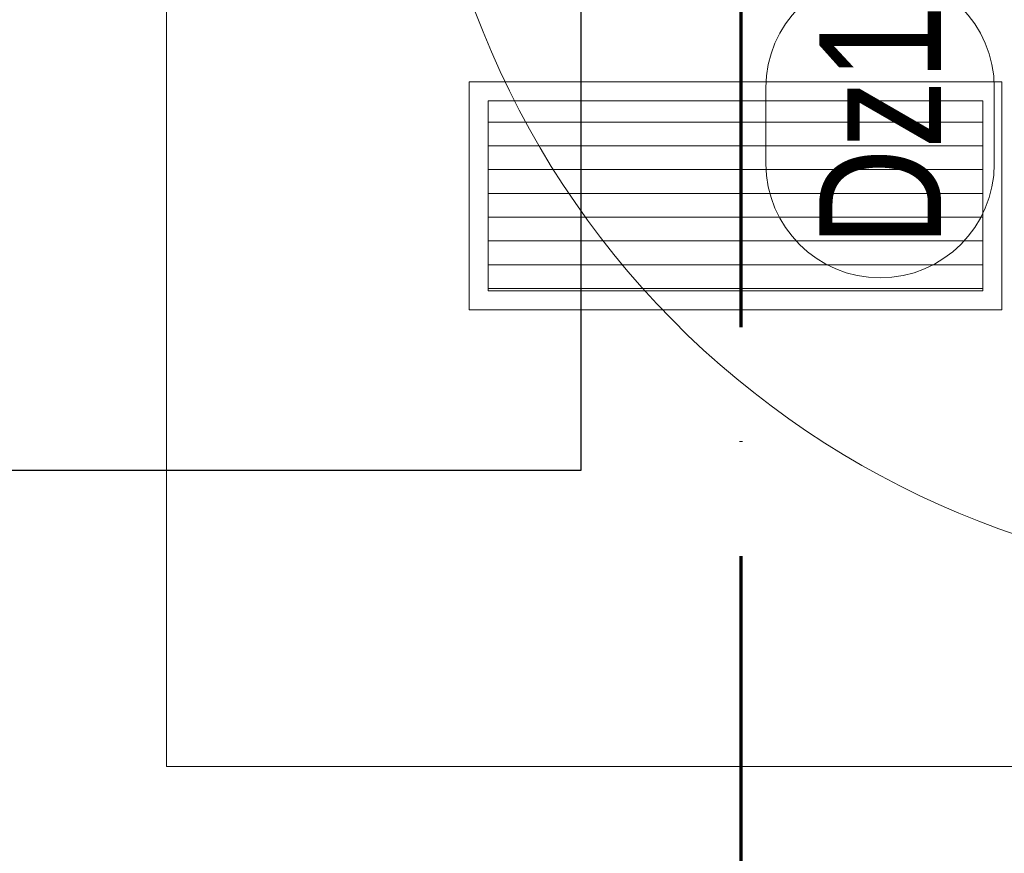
# Model space of a CAD drawing. Header units: centimetres. Extents: x -2715 to 104803, y -2927 to 32152.
# Tile 9 of 72: x 86455 to 86584, y -620 to -511. Entities that reach past the tile are written whole.
import ezdxf
from ezdxf.enums import TextEntityAlignment as Align

# ---------------------------------------------------------------- set-up
doc = ezdxf.new("R2010")
doc.units = ezdxf.units.CM
doc.header["$MEASUREMENT"] = 0
doc.linetypes.add('ACAD_ISO04W100', pattern=[30, 24, -3, 0, -3])
for name, color, linetype, lineweight in [('1_ doors', 252, 'Continuous', 15), ('1_ hatch', 252, 'Continuous', 9), ('1_ view 1', 252, 'Continuous', 15), ('1_ view 2', 252, 'Continuous', 13), ('2_ doors description proj.', 252, 'Continuous', 15), ('przekroj projektowany', 10, 'ACAD_ISO04W100', 70)]:
    doc.layers.add(name, color=color, linetype=linetype, lineweight=lineweight)
doc.layers.add('_IS_sanitarne.opis', color=105, linetype='Continuous')
doc.styles.add('ARIAL', font='arial.ttf', dxfattribs={"width": 0.8})
doc.styles.add('BIKTS', font='bikromsw.shx', dxfattribs={"width": 0.85})
doc.styles.get("Standard").update_dxf_attribs({"font": 'ARIALN.TTF'})

# ---------------------------------------------------------------- blocks, each defined once
blk = doc.blocks.new('gfdhgfdhgfhg')
at = {"layer": '1_ hatch'}
h = blk.add_hatch(dxfattribs=at)
h.set_pattern_fill('ANSI31', color=256, scale=25, angle=315)
h.set_pattern_definition([(360, (-67.5, -2.5), (8e-16, 3.125), [])])
h.paths.add_polyline_path([(-67.5, -27.5), (-2.5, -27.5), (-2.5, -2.5), (-67.5, -2.5)])
at = {"layer": '1_ view 2'}
for points in [[(-70, -30), (0, -30), (0, 0), (-70, 0)], [(-67.5, -27.5), (-2.5, -27.5), (-2.5, -2.5), (-67.5, -2.5)]]:
    blk.add_lwpolyline(points, close=True, dxfattribs=at)
blk = doc.blocks.new('_OZN.DRZWI')
blk.add_line((0, 0), (61.07, 0))
blk.add_lwpolyline([(-15, 15, -1), (-15, -15), (-25, -15, -1), (-25, 15)], format="xyb", close=True)
at = {"style": 'BIKTS', "width": 0.8}
blk.add_attdef('WYSOK', text='', height=8, rotation=0, dxfattribs=at).set_placement((27.59, 12.75), align=Align.TOP_CENTER)
for p in [(-20, 0), (75.14, 0)]:
    blk.add_attdef('OZN', text='', height=8, rotation=0, dxfattribs=at).set_placement(p, align=Align.MIDDLE)
blk.add_attdef('SZEROK', text='', height=8, rotation=0, dxfattribs=at).set_placement((27.59, -12.4), align=Align.CENTER)
blk = doc.blocks.new('GRFHGFJNHGJMKH')
at = {"layer": 'przekroj projektowany', "ltscale": 5}
blk.add_line((0, -1710.51), (0, -2000.22), dxfattribs=at)
blk = doc.blocks.new('FDSFDGDFHFGH')
blk.add_arc((-14.26, -0.33), 115.27, 182.0984, 272.8417)

msp = doc.modelspace()

# ---------------------------------------------------------------- linework, layer by layer
at = {"layer": '1_ view 1'}
msp.add_lwpolyline([(86473.82, -489.07), (86473.82, -489.07), (86473.82, -609.07), (86623.55, -609.07), (86623.55, -579.07), (86623.55, -489.07)], dxfattribs=at)
at = {"layer": '_IS_sanitarne.opis'}
msp.add_lwpolyline([(86528.24, -442.87), (86528.24, -570.18), (86186.26, -570.18)], dxfattribs=at)

# ---------------------------------------------------------------- block references
at = {"layer": '1_ doors'}
msp.add_blockref('FDSFDGDFHFGH', (86636.55, -469.07), dxfattribs=at)
at = {"layer": '1_ view 1'}
msp.add_blockref('GRFHGFJNHGJMKH', (86549.24, 1279.19), dxfattribs=at)
at = {"layer": '1_ view 2'}
msp.add_blockref('gfdhgfdhgfhg', (86583.55, -519.07), dxfattribs=at)
at = {"layer": '2_ doors description proj.'}
ref = msp.add_blockref('_OZN.DRZWI', (86567.55, -504.85), dxfattribs=dict(at, rotation=90.00000000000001))
ref.add_attrib('OZN', 'proj.', dxfattribs={"layer": '0', "color": 7, "lineweight": 5, "height": 12.5, "rotation": 90, "style": 'BIKTS', "width": 0.8}).set_placement((86567.55, -423.45), align=Align.MIDDLE)
ref.add_attrib('WYSOK', '200', dxfattribs={"layer": '0', "color": 7, "lineweight": 5, "height": 12.5, "rotation": 90, "style": 'BIKTS', "width": 0.8}).set_placement((86571.09, -477.26), align=Align.TOP_CENTER)
ref.add_attrib('SZEROK', '120', dxfattribs={"layer": '0', "color": 7, "lineweight": 5, "height": 12.5, "rotation": 90, "style": 'BIKTS', "width": 0.8}).set_placement((86563.53, -477.26), align=Align.CENTER)
ref.add_attrib('OZN', 'Dz1', dxfattribs={"layer": '0', "color": 7, "lineweight": 5, "height": 16, "rotation": 90, "style": 'ARIAL', "width": 0.8}).set_placement((86567.55, -524.85), align=Align.MIDDLE)

# ---------------------------------------------------------------- texts
at = {"layer": '_IS_sanitarne.opis', "insert": (86194.01, -543.88), "char_height": 18, "width": 541.2319, "attachment_point": 1}
msp.add_mtext('\\pxt4;\\fArial Narrow|b0|i0|c238;KURTYNA GUARD ONE C,\\Pprod. SONNIGER\\P\\pt;Długość kurtyny: 1100 mm\\PMax. przepływ powietrza: 2100 m3/h\\PMax. wysokość montażu: 2,9 m\\PZasilanie: 230 V/50 Hz\\PPobór prądu: 0,7 A\\PWaga: 11,7 kg', dxfattribs=at)

doc.saveas('drawing.dxf')
